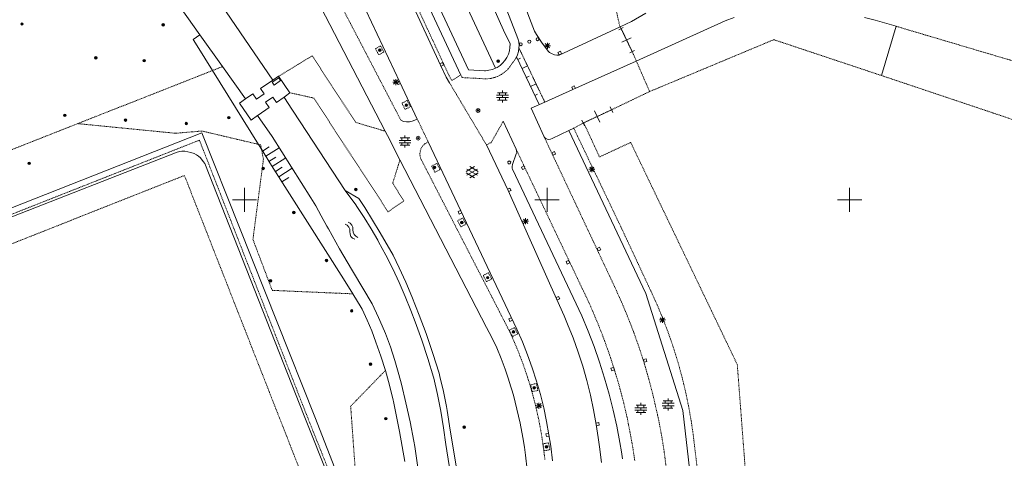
# Model space of a CAD drawing. Header units: millimetres. Extents: x 135944 to 142000, y 454200 to 456692.
# Tile 201 of 220: x 138663 to 138826, y 454357 to 454430. Entities that reach past the tile are written whole.
import ezdxf

# ---------------------------------------------------------------- set-up
doc = ezdxf.new("R2010")
doc.units = ezdxf.units.MM
for name, pattern in [('TotaalGBKN2013X$0$DASHDOT', [1, 0.5, -0.25, 0, -0.25]), ('TotaalGBKN2013X$0$DOT', [0.25, 0, -0.25]), ('TotaalGBKN2013X$0$HIDDEN', [0.375, 0.25, -0.125])]:
    doc.linetypes.add(name, pattern=pattern)
doc.layers.get('0').update_dxf_attribs({"color": 251})
doc.layers.add('TotaalGBKN2013X$0$1', color=251, linetype='Continuous')

# ---------------------------------------------------------------- blocks, each defined once
blk = doc.blocks.new('TotaalGBKN2013X$0$A$C51EB4CD3')
at = {"linetype": 'Continuous', "lineweight": 0}
for p, q in [((138737011, 454421501), (138715341, 454467961)), ((138722028, 454444638), (138732406, 454422271)), ((138724041, 454445632), (138735760, 454420620)), ((138704713, 454419778), (138689214, 454442389)), ((138725700, 454419430), (138715140, 454441750)), ((138692636, 454427283), (138684158, 454439181)), ((138709207, 454438438), (138723278, 454411337)), ((138733757, 454438307), (138741508, 454421759)), ((138742355, 454433923), (138745191, 454426641)), ((138747927, 454427858), (138745761, 454433606)), ((138742823, 454428012), (138741151, 454431721)), ((138766352, 454430818), (138763979, 454429462)), ((138779461, 454429562), (138764754, 454422934)), ((138780937, 454430125), (138779461, 454429562)), ((138804234, 454429673), (138802486, 454430137)), ((138807673, 454428674), (138804234, 454429673)), ((138742823, 454428012), (138743891, 454425761)), ((138748257, 454427332), (138747927, 454427858)), ((138762083, 454428578), (138752003, 454423879)), ((138762604, 454428467), (138761845, 454428101)), ((138763979, 454429462), (138762083, 454428578)), ((138764054, 454424489), (138762224, 454428284)), ((138807673, 454428674), (138805265, 454420534)), ((138692636, 454427283), (138691536, 454426512)), ((138691536, 454426512), (138692166, 454425453)), ((138692636, 454427283), (138696374, 454422010)), ((138745191, 454426641), (138745321, 454426076)), ((138749216, 454425905), (138748257, 454427332)), ((138763898, 454426753), (138762380, 454426021)), ((138694730, 454421363), (138692166, 454425453)), ((138743782, 454424604), (138743610, 454424047)), ((138743876, 454425179), (138743782, 454424604)), ((138743891, 454425761), (138743876, 454425179)), ((138745360, 454425091), (138745275, 454424525)), ((138745321, 454426076), (138745372, 454425499)), ((138745372, 454425499), (138745360, 454425091)), ((138745892, 454423978), (138745360, 454425092)), ((138750241, 454424525), (138749216, 454425905)), ((138749551, 454425462), (138750551, 454425462)), ((138749697, 454425108), (138750405, 454425816)), ((138750405, 454425108), (138749697, 454425816)), ((138750051, 454424962), (138750051, 454425962)), ((138764433, 454424672), (138763675, 454424306)), ((138743047, 454423030), (138742666, 454422589)), ((138743363, 454423519), (138743047, 454423030)), ((138743610, 454424047), (138743363, 454423519)), ((138744873, 454423456), (138744831, 454423381)), ((138745111, 454423976), (138744873, 454423456)), ((138748709, 454415760), (138744956, 454423618)), ((138745275, 454424525), (138745111, 454423976)), ((138745167, 454423177), (138745618, 454423392)), ((138747309, 454421012), (138746246, 454423237)), ((138750429, 454424357), (138750241, 454424525)), ((138750758, 454424152), (138750429, 454424357)), ((138751240, 454423973), (138750758, 454424152)), ((138751617, 454423886), (138751240, 454423973)), ((138752003, 454423879), (138751617, 454423886)), ((138702317, 454409167), (138694730, 454421363)), ((138696374, 454422010), (138700179, 454416665)), ((138732406, 454422271), (138733349, 454420251)), ((138739691, 454421331), (138737011, 454421501)), ((138740402, 454421398), (138739823, 454421334)), ((138740968, 454421541), (138740402, 454421398)), ((138741508, 454421759), (138740968, 454421541)), ((138741743, 454421883), (138741508, 454421759)), ((138742229, 454422204), (138741743, 454421883)), ((138742666, 454422589), (138742229, 454422204)), ((138745875, 454421693), (138746778, 454422124)), ((138754273, 454418214), (138764754, 454422934)), ((138704713, 454419778), (138702647, 454418383)), ((138704602, 454419420), (138705667, 454420166)), ((138705641, 454420405), (138704713, 454419778)), ((138705641, 454420405), (138707507, 454417692)), ((138705667, 454420166), (138705982, 454419715)), ((138724646, 454419106), (138725354, 454419814)), ((138725354, 454419106), (138724646, 454419814)), ((138725000, 454418960), (138725000, 454419960)), ((138733349, 454420251), (138733890, 454419329)), ((138739823, 454421334), (138739691, 454421331)), ((138746584, 454420210), (138747035, 454420426)), ((138748726, 454418045), (138747663, 454420270)), ((138702647, 454418383), (138703236, 454417523)), ((138704602, 454419420), (138704917, 454418969)), ((138705982, 454419715), (138704917, 454418969)), ((138724500, 454419460), (138725500, 454419460)), ((138728560, 454413350), (138725700, 454419430)), ((138747292, 454418727), (138748194, 454419158)), ((138754273, 454418214), (138749634, 454416143)), ((138700179, 454416665), (138699184, 454415980)), ((138701409, 454417513), (138700179, 454416665)), ((138701996, 454416652), (138701409, 454417513)), ((138703236, 454417523), (138701996, 454416652)), ((138703477, 454416120), (138704716, 454416966)), ((138705300, 454416109), (138704716, 454416966)), ((138705300, 454416109), (138706543, 454416984)), ((138706543, 454416984), (138706786, 454417155)), ((138706543, 454416984), (138707014, 454416262)), ((138706786, 454417155), (138707507, 454417692)), ((138741652, 454417288), (138743612, 454417288)), ((138741652, 454416888), (138743612, 454416888)), ((138741832, 454417688), (138743432, 454417688)), ((138741832, 454416488), (138743432, 454416488)), ((138742132, 454417288), (138742132, 454417688)), ((138742132, 454416488), (138742132, 454416888)), ((138742632, 454417688), (138742632, 454418088)), ((138742632, 454416888), (138742632, 454417288)), ((138742632, 454416088), (138742632, 454416488)), ((138743132, 454417288), (138743132, 454417688)), ((138743132, 454416488), (138743132, 454416888)), ((138748000, 454417243), (138748451, 454417459)), ((138749611, 454416191), (138749080, 454417303)), ((138699184, 454415980), (138701114, 454413181)), ((138702257, 454413989), (138704074, 454415245)), ((138704074, 454415245), (138703477, 454416120)), ((138707014, 454416262), (138716645, 454401569)), ((138747391, 454415141), (138749634, 454416143)), ((138749461, 454410541), (138747391, 454415141)), ((138755953, 454412676), (138760652, 454414873)), ((138760871, 454414404), (138760432, 454415344)), ((138701114, 454413181), (138702141, 454413907)), ((138702141, 454413907), (138702257, 454413989)), ((138702141, 454413907), (138704575, 454410489)), ((138728560, 454413350), (138728179, 454413139)), ((138758741, 454412835), (138757862, 454414715)), ((138726320, 454412967), (138725870, 454413120)), ((138726789, 454412891), (138726320, 454412967)), ((138727264, 454412895), (138726789, 454412891)), ((138727731, 454412978), (138727264, 454412895)), ((138728179, 454413139), (138727731, 454412978)), ((138744891, 454408361), (138742761, 454412981)), ((138754413, 454411831), (138753609, 454411446)), ((138756173, 454412207), (138755733, 454413146)), ((138633401, 454387661), (138692981, 454411061)), ((138692981, 454411061), (138711651, 454364151)), ((138704575, 454410489), (138710963, 454400339)), ((138723278, 454411337), (138723650, 454410620)), ((138723650, 454410620), (138725703, 454406633)), ((138725721, 454410229), (138727321, 454410229)), ((138726021, 454409829), (138726021, 454410229)), ((138726521, 454410229), (138726521, 454410629)), ((138727021, 454409829), (138727021, 454410229)), ((138749596, 454410320), (138749461, 454410541)), ((138749799, 454410134), (138749596, 454410320)), ((138750047, 454410015), (138749799, 454410134)), ((138750318, 454409972), (138750047, 454410015)), ((138750590, 454410008), (138750318, 454409972)), ((138750841, 454410121), (138750590, 454410008)), ((138753609, 454411446), (138750841, 454410121)), ((138766322, 454384531), (138753609, 454411446)), ((138702813, 454408369), (138702317, 454409167)), ((138704480, 454405690), (138702813, 454408369)), ((138702984, 454408046), (138704094, 454408751)), ((138703520, 454407202), (138705741, 454408612)), ((138725541, 454409829), (138727501, 454409829)), ((138725541, 454409429), (138727501, 454409429)), ((138725721, 454409029), (138727321, 454409029)), ((138726021, 454409029), (138726021, 454409429)), ((138726521, 454409429), (138726521, 454409829)), ((138726521, 454408629), (138726521, 454409029)), ((138727021, 454409029), (138727021, 454409429)), ((138730371, 454409561), (138745001, 454378621)), ((138743551, 454401571), (138739989, 454409082)), ((138744978, 454408111), (138744891, 454408361)), ((138654521, 454394481), (138688871, 454407871)), ((138688871, 454407871), (138689314, 454407979)), ((138689314, 454407979), (138689654, 454408019)), ((138689654, 454408019), (138690167, 454408017)), ((138690167, 454408017), (138690671, 454407951)), ((138690671, 454407951), (138691128, 454407844)), ((138691128, 454407844), (138691710, 454407634)), ((138691710, 454407634), (138692068, 454407444)), ((138692068, 454407444), (138692411, 454407201)), ((138692411, 454407201), (138692720, 454406925)), ((138692720, 454406925), (138693197, 454406364)), ((138704056, 454406358), (138705166, 454407063)), ((138704592, 454405514), (138706813, 454406924)), ((138744271, 454405851), (138744921, 454407601)), ((138744921, 454407601), (138744987, 454407846)), ((138744987, 454407846), (138744978, 454408111)), ((138693197, 454406364), (138693441, 454405991)), ((138693441, 454405991), (138709851, 454364351)), ((138716378, 454386960), (138704480, 454405690)), ((138705128, 454404669), (138706238, 454405374)), ((138705664, 454403825), (138707885, 454405235)), ((138725703, 454406633), (138739991, 454378891)), ((138736618, 454404680), (138738020, 454405489)), ((138738488, 454404078), (138736756, 454405080)), ((138738618, 454404697), (138737232, 454405498)), ((138744221, 454405515), (138744271, 454405851)), ((138744252, 454405177), (138744221, 454405515)), ((138744281, 454405061), (138744252, 454405177)), ((138757047, 454404708), (138757755, 454405416)), ((138757755, 454404708), (138757047, 454405416)), ((138757401, 454404562), (138757401, 454405562)), ((138706200, 454402981), (138707310, 454403686)), ((138738019, 454403657), (138736618, 454404466)), ((138736755, 454404067), (138738488, 454405066)), ((138737232, 454403648), (138738618, 454404448)), ((138755751, 454380841), (138744281, 454405061)), ((138756901, 454405062), (138757901, 454405062)), ((138700000, 454400000), (138700000, 454402000)), ((138750000, 454400000), (138750000, 454402000)), ((138800000, 454400000), (138800000, 454402000)), ((138710963, 454400339), (138711814, 454399040)), ((138716645, 454401569), (138718397, 454399169)), ((138716645, 454401569), (138718903, 454400202)), ((138718903, 454400202), (138719881, 454398727)), ((138751591, 454383671), (138743551, 454401571)), ((138698000, 454400000), (138700000, 454400000)), ((138700000, 454400000), (138702000, 454400000)), ((138700000, 454398000), (138700000, 454400000)), ((138711814, 454399040), (138712674, 454397337)), ((138718397, 454399169), (138718582, 454398904)), ((138718582, 454398904), (138719795, 454397087)), ((138719881, 454398727), (138722424, 454394530)), ((138748000, 454400000), (138750000, 454400000)), ((138750000, 454400000), (138752000, 454400000)), ((138750000, 454398000), (138750000, 454400000)), ((138798000, 454400000), (138800000, 454400000)), ((138800000, 454400000), (138802000, 454400000)), ((138800000, 454398000), (138800000, 454400000)), ((138712674, 454397337), (138713605, 454395672)), ((138719795, 454397087), (138720942, 454395227)), ((138746461, 454395972), (138746461, 454396972)), ((138713605, 454395672), (138713862, 454395239)), ((138745961, 454396472), (138746961, 454396472)), ((138746107, 454396118), (138746815, 454396826)), ((138746815, 454396118), (138746107, 454396826)), ((138713862, 454395239), (138715733, 454391886)), ((138720942, 454395227), (138722019, 454393326)), ((138722424, 454394530), (138724564, 454390859)), ((138722019, 454393326), (138722176, 454393053)), ((138722176, 454393053), (138723385, 454390856)), ((138715733, 454391886), (138717673, 454388572)), ((138723385, 454390856), (138724524, 454388621)), ((138724564, 454390859), (138725590, 454388761)), ((138717673, 454388572), (138718018, 454388000)), ((138718018, 454388000), (138721114, 454382821)), ((138724524, 454388621), (138725590, 454386352)), ((138725590, 454388761), (138726655, 454386411)), ((138717937, 454384474), (138716378, 454386960)), ((138725590, 454386352), (138726584, 454384049)), ((138726655, 454386411), (138727646, 454384028)), ((138717937, 454384474), (138719309, 454382225)), ((138726584, 454384049), (138727504, 454381716)), ((138727646, 454384028), (138728853, 454380972)), ((138772413, 454365184), (138766322, 454384531)), ((138721114, 454382821), (138722178, 454380573)), ((138752821, 454380851), (138751591, 454383671)), ((138719309, 454382225), (138719453, 454381935)), ((138719453, 454381935), (138720288, 454380155)), ((138727504, 454381716), (138728206, 454379879)), ((138728853, 454380972), (138730023, 454377903)), ((138753400, 454379489), (138752821, 454380851)), ((138756803, 454378314), (138755751, 454380841)), ((138769071, 454379672), (138769071, 454380672)), ((138720288, 454380155), (138721050, 454378342)), ((138722178, 454380573), (138723168, 454378291)), ((138728206, 454379879), (138729296, 454376845)), ((138754306, 454377193), (138753400, 454379489)), ((138768571, 454380172), (138769571, 454380172)), ((138768717, 454379818), (138769425, 454380526)), ((138769425, 454379818), (138768717, 454380526)), ((138721050, 454378342), (138721737, 454376500)), ((138723168, 454378291), (138723308, 454377953)), ((138723308, 454377953), (138724121, 454375721)), ((138730023, 454377903), (138731129, 454374642)), ((138739991, 454378891), (138740860, 454377252)), ((138745001, 454378621), (138745929, 454376525)), ((138757780, 454375757), (138756803, 454378314)), ((138721737, 454376500), (138722549, 454374176)), ((138729296, 454376845), (138730311, 454373784)), ((138740860, 454377252), (138741681, 454375537)), ((138745929, 454376525), (138746784, 454374398)), ((138755137, 454374868), (138754306, 454377193)), ((138722549, 454374176), (138723292, 454371829)), ((138724121, 454375721), (138724859, 454373463)), ((138731129, 454374642), (138732171, 454371359)), ((138741681, 454375537), (138742428, 454373789)), ((138746784, 454374398), (138747564, 454372243)), ((138755892, 454372518), (138755137, 454374868)), ((138758683, 454373172), (138757780, 454375757)), ((138724859, 454373463), (138725520, 454371181)), ((138730311, 454373784), (138731249, 454370699)), ((138742428, 454373789), (138743101, 454372011)), ((138759509, 454370562), (138758683, 454373172)), ((138723292, 454371829), (138723972, 454369371)), ((138725520, 454371181), (138725937, 454369573)), ((138732171, 454371359), (138732308, 454370827)), ((138743101, 454372011), (138743651, 454370371)), ((138747564, 454372243), (138748269, 454370061)), ((138756571, 454370145), (138755892, 454372518)), ((138723972, 454369371), (138724574, 454366894)), ((138725937, 454369573), (138726695, 454366456)), ((138731249, 454370699), (138731283, 454370557)), ((138731283, 454370557), (138731895, 454367839)), ((138732308, 454370827), (138732893, 454368363)), ((138743651, 454370371), (138743765, 454370009)), ((138743765, 454370009), (138744438, 454367724)), ((138748269, 454370061), (138748897, 454367857)), ((138757172, 454367751), (138756571, 454370145)), ((138760259, 454367930), (138759509, 454370562)), ((138731895, 454367839), (138732429, 454365104)), ((138732893, 454368363), (138733399, 454365882)), ((138744438, 454367724), (138745034, 454365417)), ((138748897, 454367857), (138749447, 454365632)), ((138757696, 454365339), (138757172, 454367751)), ((138760931, 454365276), (138760259, 454367930)), ((138724574, 454366894), (138724613, 454366722)), ((138724613, 454366722), (138725599, 454361755)), ((138726695, 454366456), (138727375, 454363322)), ((138748317, 454365638), (138749025, 454366346)), ((138749025, 454365638), (138748317, 454366346)), ((138748671, 454365492), (138748671, 454366492)), ((138764714, 454366073), (138766314, 454366073)), ((138765014, 454365673), (138765014, 454366073)), ((138765514, 454366073), (138765514, 454366473)), ((138766014, 454365673), (138766014, 454366073)), ((138769027, 454366400), (138770987, 454366400)), ((138769207, 454366800), (138770807, 454366800)), ((138769507, 454366400), (138769507, 454366800)), ((138770007, 454366800), (138770007, 454367200)), ((138770007, 454366000), (138770007, 454366400)), ((138770507, 454366400), (138770507, 454366800)), ((138732429, 454365104), (138732884, 454362355)), ((138733399, 454365882), (138733490, 454365217)), ((138733490, 454365217), (138733983, 454361970)), ((138745034, 454365417), (138745551, 454363092)), ((138748171, 454365992), (138749171, 454365992)), ((138749447, 454365632), (138749920, 454363389)), ((138758141, 454362911), (138757696, 454365339)), ((138761526, 454362604), (138760931, 454365276)), ((138764534, 454365673), (138766494, 454365673)), ((138764534, 454365273), (138766494, 454365273)), ((138764714, 454364873), (138766314, 454364873)), ((138765014, 454364873), (138765014, 454365273)), ((138765514, 454365273), (138765514, 454365673)), ((138765514, 454364473), (138765514, 454364873)), ((138766014, 454364873), (138766014, 454365273)), ((138769027, 454366000), (138770987, 454366000)), ((138769207, 454365600), (138770807, 454365600)), ((138769507, 454365600), (138769507, 454366000)), ((138770007, 454365200), (138770007, 454365600)), ((138770507, 454365600), (138770507, 454366000)), ((138773988, 454351992), (138772413, 454365184)), ((138709851, 454364351), (138717961, 454344001)), ((138711651, 454364151), (138720601, 454341291)), ((138727375, 454363322), (138727977, 454360171)), ((138745551, 454363092), (138745991, 454360751)), ((138749920, 454363389), (138750301, 454361211)), ((138758451, 454360761), (138758141, 454362911)), ((138725599, 454361755), (138726507, 454356773)), ((138732884, 454362355), (138733260, 454359594)), ((138733983, 454361970), (138734555, 454358735)), ((138750301, 454361211), (138750601, 454359321)), ((138762043, 454359916), (138761526, 454362604)), ((138727977, 454360171), (138728139, 454359243)), ((138733260, 454359594), (138736174, 454341820)), ((138745991, 454360751), (138746251, 454359141)), ((138758679, 454359195), (138758451, 454360761)), ((138762301, 454358381), (138762043, 454359916)), ((138728139, 454359243), (138728723, 454355423)), ((138734555, 454358735), (138735961, 454350283)), ((138746251, 454359141), (138746436, 454357853)), ((138750601, 454359321), (138750928, 454356921)), ((138758986, 454356644), (138758679, 454359195)), ((138762481, 454357201), (138762301, 454358381)), ((138746436, 454357853), (138746723, 454355429))]:
    blk.add_line(p, q, dxfattribs=at)
at = {"linetype": 'TotaalGBKN2013X$0$HIDDEN', "lineweight": 0}
for p, q in [((138725870, 454413120), (138702629, 454457684)), ((138733839, 454420473), (138722519, 454444857)), ((138868452, 454410654), (138807673, 454428674)), ((138749634, 454416143), (138745360, 454425091)), ((138744831, 454423381), (138743871, 454421991)), ((138743462, 454421511), (138742995, 454421087)), ((138743871, 454421991), (138743462, 454421511)), ((138734259, 454419728), (138733839, 454420473)), ((138735760, 454420620), (138734259, 454419728)), ((138735760, 454420620), (138735979, 454420196)), ((138739501, 454420011), (138735979, 454420196)), ((138740087, 454420000), (138739501, 454420011)), ((138740715, 454420066), (138740087, 454420000)), ((138741329, 454420210), (138740715, 454420066)), ((138741920, 454420431), (138741329, 454420210)), ((138742478, 454420725), (138741920, 454420431)), ((138742995, 454421087), (138742478, 454420725)), ((138733890, 454419329), (138739989, 454409082)), ((138728560, 454413350), (138730371, 454409561)), ((138672451, 454412591), (138688591, 454411001)), ((138740780, 454409476), (138742761, 454412981)), ((138756059, 454412726), (138758673, 454407091)), ((138688591, 454411001), (138692971, 454411371)), ((138692971, 454411371), (138702317, 454409167)), ((138749461, 454410541), (138761300, 454385370)), ((138702681, 454409081), (138702317, 454409167)), ((138702813, 454408369), (138702681, 454409081)), ((138702813, 454408369), (138703131, 454406661)), ((138729300, 454408684), (138729122, 454408314)), ((138729547, 454409013), (138729300, 454408684)), ((138729852, 454409287), (138729547, 454409013)), ((138729871, 454409301), (138729852, 454409287)), ((138730371, 454409561), (138729871, 454409301)), ((138739989, 454409082), (138740780, 454409476)), ((138744891, 454408361), (138756720, 454383460)), ((138758673, 454407091), (138763828, 454409482)), ((138763828, 454409482), (138781439, 454372788)), ((138729018, 454407917), (138728993, 454407507)), ((138728993, 454407507), (138729048, 454407100)), ((138729122, 454408314), (138729018, 454407917)), ((138729048, 454407100), (138729181, 454406711)), ((138729181, 454406711), (138740941, 454383861)), ((138703131, 454406661), (138701401, 454393461)), ((138690081, 454404029), (138596851, 454367159)), ((138713441, 454344471), (138690081, 454404029)), ((138701401, 454393461), (138704591, 454385051)), ((138704591, 454385051), (138717937, 454384474)), ((138761300, 454385370), (138762253, 454383263)), ((138740941, 454383861), (138743931, 454378021)), ((138756720, 454383460), (138757310, 454382150)), ((138762253, 454383263), (138763324, 454380720)), ((138757310, 454382150), (138758393, 454379597)), ((138763324, 454380720), (138764320, 454378147)), ((138758393, 454379597), (138759403, 454377013)), ((138743931, 454378021), (138744292, 454377221)), ((138764320, 454378147), (138765241, 454375547)), ((138744292, 454377221), (138745189, 454375103)), ((138759403, 454377013), (138760337, 454374402)), ((138745189, 454375103), (138746012, 454372954)), ((138760337, 454374402), (138761195, 454371765)), ((138765241, 454375547), (138766086, 454372920)), ((138746012, 454372954), (138746760, 454370778)), ((138766086, 454372920), (138766855, 454370271)), ((138781439, 454372788), (138784840, 454328223)), ((138723292, 454371829), (138717551, 454365911)), ((138761195, 454371765), (138761978, 454369104)), ((138746760, 454370778), (138747431, 454368577)), ((138766855, 454370271), (138767546, 454367600)), ((138747431, 454368577), (138748026, 454366354)), ((138761978, 454369104), (138762683, 454366422)), ((138748026, 454366354), (138748542, 454364112)), ((138762683, 454366422), (138763310, 454363720)), ((138767546, 454367600), (138768160, 454364910)), ((138717551, 454365911), (138718451, 454353461)), ((138768160, 454364910), (138768260, 454364500)), ((138768260, 454364500), (138768451, 454363604)), ((138748542, 454364112), (138748981, 454361854)), ((138763310, 454363720), (138763470, 454362780)), ((138763470, 454362780), (138763686, 454361753)), ((138768451, 454363604), (138768937, 454361062)), ((138748981, 454361854), (138749323, 454359692)), ((138763686, 454361753), (138764134, 454359341)), ((138749323, 454359692), (138749341, 454359581)), ((138749341, 454359581), (138749384, 454359237)), ((138768937, 454361062), (138769345, 454358505)), ((138749384, 454359237), (138749511, 454358211)), ((138749511, 454358211), (138749654, 454357113)), ((138764134, 454359341), (138764503, 454356915)), ((138769345, 454358505), (138769673, 454355937))]:
    blk.add_line(p, q, dxfattribs=at)
at = {"linetype": 'TotaalGBKN2013X$0$DASHDOT', "lineweight": 0}
for p, q in [((138760801, 454434142), (138762007, 454428734)), ((138787466, 454426459), (138766954, 454417891)), ((138805265, 454420534), (138787466, 454426459)), ((138764271, 454424038), (138764754, 454422934)), ((138672451, 454412591), (138694730, 454421363)), ((138694730, 454421363), (138696374, 454422010)), ((138766954, 454417891), (138764754, 454422934)), ((138865369, 454400384), (138805265, 454420534)), ((138760651, 454414874), (138766954, 454417891)), ((138672451, 454412591), (138632191, 454396751)), ((138754413, 454411831), (138755953, 454412676)), ((138754413, 454411831), (138762301, 454395331)), ((138654096, 454394693), (138692561, 454409861)), ((138692561, 454409861), (138710301, 454364401)), ((138762301, 454395331), (138767181, 454384891)), ((138767181, 454384891), (138768223, 454382598)), ((138768223, 454382598), (138769193, 454380273)), ((138769193, 454380273), (138770088, 454377918)), ((138770088, 454377918), (138770907, 454375536)), ((138770907, 454375536), (138771651, 454373129)), ((138771651, 454373129), (138772317, 454370700)), ((138772317, 454370700), (138772907, 454368251)), ((138772907, 454368251), (138773418, 454365785)), ((138710301, 454364401), (138719241, 454342001)), ((138773418, 454365785), (138773851, 454363303)), ((138773851, 454363303), (138774141, 454361301)), ((138774141, 454361301), (138774871, 454355211))]:
    blk.add_line(p, q, dxfattribs=at)
at = {"linetype": 'TotaalGBKN2013X$0$DOT', "lineweight": 0}
for p, q in [((138762083, 454428578), (138762007, 454428734)), ((138764271, 454424038), (138762083, 454428578)), ((138721650, 454424980), (138722504, 454425433)), ((138722193, 454423955), (138721650, 454424980)), ((138722504, 454425433), (138723047, 454424408)), ((138711190, 454423794), (138705641, 454420405)), ((138718405, 454412786), (138711190, 454423794)), ((138723047, 454424408), (138722193, 454423955)), ((138707507, 454417692), (138711454, 454416814)), ((138711454, 454416814), (138723734, 454398036)), ((138726016, 454415966), (138726870, 454416419)), ((138726559, 454414941), (138726016, 454415966)), ((138727413, 454415394), (138726559, 454414941)), ((138726870, 454416419), (138727413, 454415394)), ((138756059, 454412726), (138760651, 454414874)), ((138723278, 454411337), (138718405, 454412786)), ((138755953, 454412676), (138756059, 454412726)), ((138724496, 454402748), (138725703, 454406633)), ((138730935, 454405574), (138731789, 454406027)), ((138731478, 454404549), (138730935, 454405574)), ((138731789, 454406027), (138732332, 454405002)), ((138732332, 454405002), (138731478, 454404549)), ((138726334, 454399835), (138724496, 454402748)), ((138723734, 454398036), (138726334, 454399835)), ((138735223, 454396560), (138736077, 454397013)), ((138736077, 454397013), (138736620, 454395988)), ((138735766, 454395535), (138735223, 454396560)), ((138736620, 454395988), (138735766, 454395535)), ((138739460, 454387508), (138740314, 454387961)), ((138740003, 454386483), (138739460, 454387508)), ((138740314, 454387961), (138740857, 454386936)), ((138740857, 454386936), (138740003, 454386483)), ((138743761, 454378454), (138744615, 454378907)), ((138744304, 454377429), (138743761, 454378454)), ((138745158, 454377882), (138744304, 454377429)), ((138744615, 454378907), (138745158, 454377882)), ((138747297, 454369465), (138748244, 454369661)), ((138747532, 454368329), (138747297, 454369465)), ((138748244, 454369661), (138748478, 454368525)), ((138748478, 454368525), (138747532, 454368329)), ((138749291, 454359685), (138749323, 454359692)), ((138749384, 454359237), (138749291, 454359685)), ((138749323, 454359692), (138750238, 454359881)), ((138750238, 454359881), (138750472, 454358745)), ((138749526, 454358549), (138749384, 454359237)), ((138750472, 454358745), (138749526, 454358549))]:
    blk.add_line(p, q, dxfattribs=at)
at = {"linetype": 'Continuous', "lineweight": 0}
for points in [[(138751802, 454424354), (138751994, 454423947), (138752401, 454424139), (138752210, 454424546), (138751802, 454424354)], [(138732501, 454422067), (138732909, 454422257), (138732720, 454422665), (138732312, 454422475)], [(138725604, 454419634), (138725197, 454419442), (138725389, 454419035), (138725796, 454419227)], [(138754690, 454418404), (138754502, 454418813), (138754093, 454418625), (138754281, 454418216)], [(138751212, 454407972), (138750805, 454407780), (138750998, 454407373), (138751404, 454407566), (138751212, 454407972)], [(138743604, 454405960), (138743897, 454405960), (138744000, 454406278), (138743750, 454406460), (138743500, 454406278), (138743604, 454405960)], [(138745972, 454405011), (138746379, 454405203), (138746187, 454405610), (138745780, 454405418), (138745972, 454405011)], [(138743650, 454401364), (138744060, 454401549), (138743874, 454401959), (138743464, 454401774)], [(138735719, 454398261), (138735312, 454398069), (138735504, 454397662), (138735911, 454397855)], [(138758683, 454392162), (138758275, 454391971), (138758467, 454391564), (138758874, 454391755), (138758683, 454392162)], [(138753342, 454389403), (138753749, 454389595), (138753556, 454390002), (138753150, 454389809), (138753342, 454389403)], [(138751687, 454383465), (138752099, 454383647), (138751917, 454384058), (138751505, 454383876)], [(138744088, 454380522), (138743682, 454380328), (138743876, 454379922), (138744282, 454380116)], [(138766359, 454373748), (138765927, 454373621), (138766054, 454373189), (138766486, 454373316), (138766359, 454373748)], [(138760695, 454371770), (138761122, 454371911), (138760981, 454372338), (138760554, 454372197), (138760695, 454371770)], [(138758181, 454362690), (138758624, 454362771), (138758542, 454363214), (138758100, 454363132)], [(138750260, 454361435), (138749818, 454361351), (138749903, 454360909), (138750345, 454360994)]]:
    blk.add_lwpolyline(points, dxfattribs=at)
for centre, radius in [((138663240, 454429051), 215), ((138663240, 454429051), 155), ((138663240, 454429051), 95), ((138663240, 454429051), 35), ((138686575, 454428917), 215), ((138686575, 454428917), 155), ((138686575, 454428917), 95), ((138686575, 454428917), 35), ((138747071, 454426141), 250), ((138748431, 454426531), 250), ((138722380, 454424720), 215), ((138722380, 454424720), 155), ((138722380, 454424720), 95), ((138722380, 454424720), 35), ((138745661, 454425711), 250), ((138675434, 454423469), 215), ((138675434, 454423469), 155), ((138675434, 454423469), 95), ((138675434, 454423469), 35), ((138683423, 454422989), 215), ((138683423, 454422989), 155), ((138683423, 454422989), 95), ((138683423, 454422989), 35), ((138741921, 454422902), 215), ((138741921, 454422902), 155), ((138741921, 454422902), 95), ((138741921, 454422902), 35), ((138726750, 454415640), 215), ((138726750, 454415640), 155), ((138726750, 454415640), 95), ((138726750, 454415640), 35), ((138738586, 454414748), 310), ((138738586, 454414748), 95), ((138670331, 454413962), 215), ((138670331, 454413962), 155), ((138670331, 454413962), 95), ((138670331, 454413962), 35), ((138680361, 454413185), 215), ((138680361, 454413185), 155), ((138680361, 454413185), 95), ((138680361, 454413185), 35), ((138697409, 454413580), 215), ((138697409, 454413580), 155), ((138697409, 454413580), 95), ((138697409, 454413580), 35), ((138738586, 454414748), 35), ((138738586, 454414748), 22.4), ((138690395, 454412593), 215), ((138690395, 454412593), 155), ((138690395, 454412593), 95), ((138690395, 454412593), 35), ((138728707, 454410197), 310), ((138728707, 454410197), 95), ((138728707, 454410197), 35), ((138728707, 454410197), 22.4), ((138664431, 454406032), 215), ((138664431, 454406032), 155), ((138664431, 454406032), 95), ((138664431, 454406032), 35), ((138703073, 454405199), 215), ((138703073, 454405199), 155), ((138703073, 454405199), 95), ((138703073, 454405199), 35), ((138731383, 454405361), 215), ((138731383, 454405361), 155), ((138731383, 454405361), 95), ((138731383, 454405361), 35), ((138718401, 454401727), 215), ((138718401, 454401727), 155), ((138718401, 454401727), 95), ((138718401, 454401727), 35), ((138708167, 454397926), 215), ((138708167, 454397926), 155), ((138708167, 454397926), 95), ((138708167, 454397926), 35), ((138735931, 454396262), 215), ((138735931, 454396262), 155), ((138735931, 454396262), 95), ((138735931, 454396262), 35), ((138713579, 454390000), 215), ((138713579, 454390000), 155), ((138713579, 454390000), 95), ((138713579, 454390000), 35), ((138740189, 454387145), 215), ((138740189, 454387145), 155), ((138740189, 454387145), 95), ((138740189, 454387145), 35), ((138704315, 454386627), 215), ((138704315, 454386627), 155), ((138704315, 454386627), 95), ((138704315, 454386627), 35), ((138717721, 454381656), 215), ((138717721, 454381656), 155), ((138717721, 454381656), 95), ((138717721, 454381656), 35), ((138744441, 454378182), 215), ((138744441, 454378182), 155), ((138744441, 454378182), 95), ((138744441, 454378182), 35), ((138720845, 454372875), 215), ((138720845, 454372875), 155), ((138720845, 454372875), 95), ((138720845, 454372875), 35), ((138747891, 454368972), 215), ((138747891, 454368972), 155), ((138747891, 454368972), 95), ((138747891, 454368972), 35), ((138723360, 454363859), 215), ((138723360, 454363859), 155), ((138723360, 454363859), 95), ((138723360, 454363859), 35), ((138736323, 454362459), 215), ((138736323, 454362459), 155), ((138736323, 454362459), 95), ((138736323, 454362459), 35), ((138749891, 454359212), 215), ((138749891, 454359212), 155), ((138749891, 454359212), 95), ((138749891, 454359212), 35)]:
    blk.add_circle(centre, radius, dxfattribs=at)
for centre, radius, start, end in [((138716189, 454394841), 1240, 355.65164, 69.40569), ((138716694, 454395166), 1240, 355.65164, 69.40569), ((138718591, 454394606), 1174, 173.06922, 252.90168), ((138719096, 454394931), 1174, 173.06922, 252.90168)]:
    blk.add_arc(centre, radius, start, end, dxfattribs=at)

msp = doc.modelspace()

# ---------------------------------------------------------------- block references
at = {"layer": 'TotaalGBKN2013X$0$1', "xscale": 0.0009999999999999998, "yscale": 0.0009999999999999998, "zscale": 0.0009999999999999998}
msp.add_blockref('TotaalGBKN2013X$0$A$C51EB4CD3', (0, 0), dxfattribs=at)

doc.saveas('drawing.dxf')
